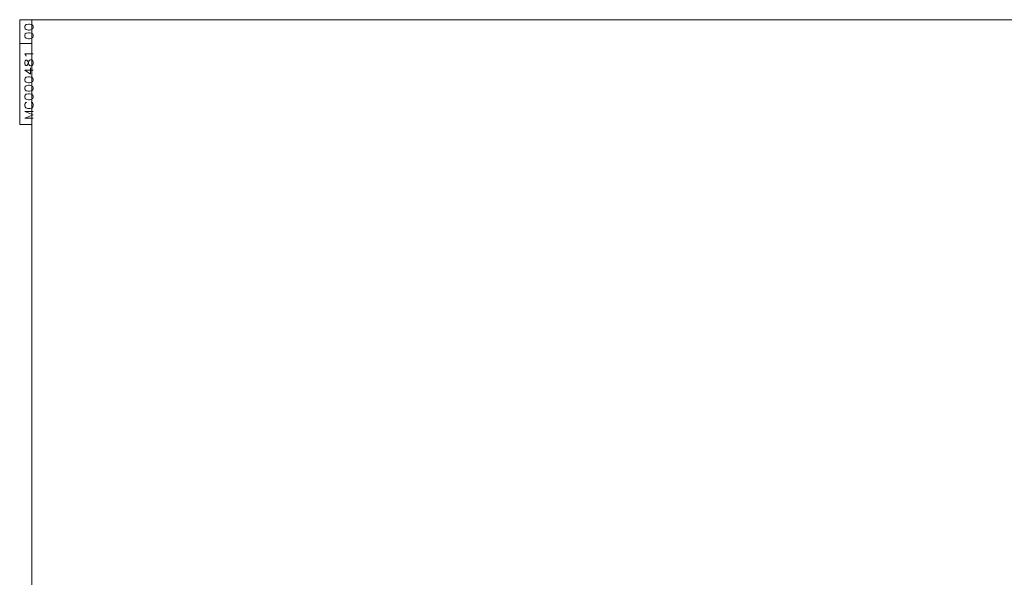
# Model space of a CAD drawing. Header units: millimetres. Extents: x 4 to 836, y 5 to 589.
# Tile 21 of 145: x 10 to 414, y 360 to 589. Entities that reach past the tile are written whole.
import ezdxf

# ---------------------------------------------------------------- set-up
doc = ezdxf.new("R2010")
doc.units = ezdxf.units.MM
doc.layers.add('256', color=7, linetype='Continuous', true_color=0xffffff)
doc.styles.add('blockfont', font='simplex.shx')

msp = doc.modelspace()

# ---------------------------------------------------------------- linework, layer by layer
at = {"layer": '256', "color": 172, "linetype": 'Continuous', "lineweight": 18}
for p, q in [((10, 545.947), (10, 589)), ((15, 589), (10, 589)), ((15, 579.175), (10, 579.175)), ((15, 545.947), (10, 545.947))]:
    msp.add_line(p, q, dxfattribs=at)
at = {"layer": '256', "color": 3, "linetype": 'Continuous', "lineweight": 18}
for p, q in [((15, 589), (836, 589)), ((15, 5), (15, 589))]:
    msp.add_line(p, q, dxfattribs=at)

# ---------------------------------------------------------------- texts
at = {"layer": '256', "color": 87, "linetype": 'Continuous', "lineweight": 13, "char_height": 3.5, "attachment_point": 7, "rotation": 90, "line_spacing_factor": 0.903614, "style": 'blockfont'}
for s, insert in [('\\W1.1795;00', (15.555, 580.661)), ('\\W1.1590;MC000481', (15.555, 547.811))]:
    msp.add_mtext(s, dxfattribs=dict(at, insert=insert))

doc.saveas('drawing.dxf')
